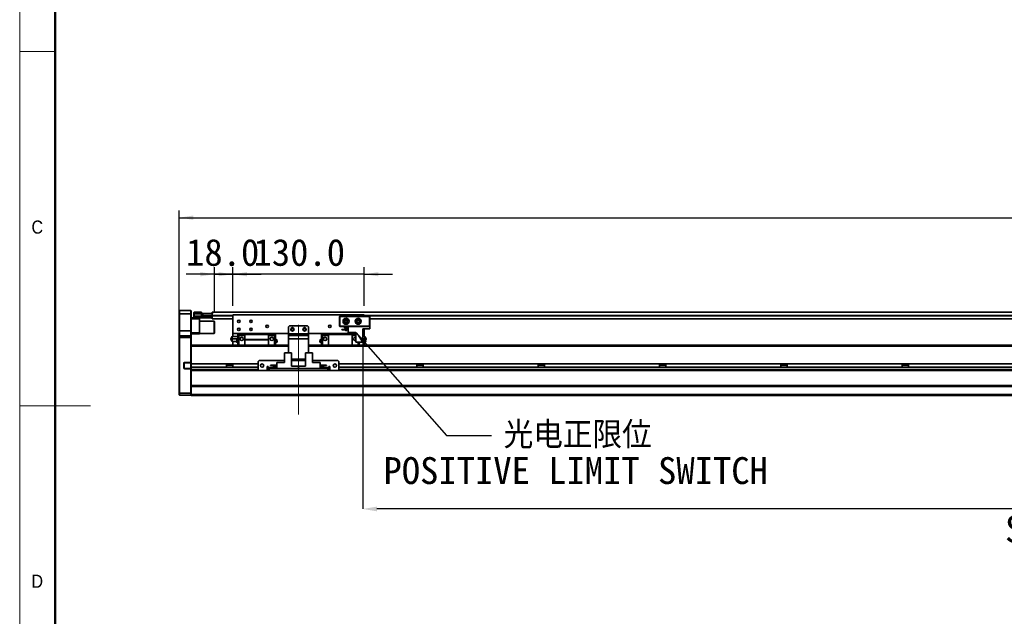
# Model space of a CAD drawing. Header units: millimetres. Extents: x 35 to 2905, y 35 to 2044.
# Tile 2 of 11: x 35 to 1008, y 831 to 1421. Entities that reach past the tile are written whole.
import ezdxf

# ---------------------------------------------------------------- set-up
doc = ezdxf.new("R2010")
doc.units = ezdxf.units.MM
doc.header["$LTSCALE"] = 7
doc.header["$PDSIZE"] = -1
doc.linetypes.add('CENTERX2', pattern=[20.32, 12.7, -2.54, 2.54, -2.54])
doc.layers.add('黑色实线', color=7, linetype='Continuous')
doc.styles.add('SLDTEXTSTYLE1', font='Gothic.ttf', dxfattribs={"width": 0.913})
doc.styles.add('SLDTEXTSTYLE8', font='txt')
doc.styles.add('SLDTEXTSTYLE9', font='txt', dxfattribs={"bigfont": 'bigfont'})
doc.dimstyles.new('SLDDIMSTYLE0', dxfattribs={"dimtxt": 26.6, "dimasz": 14, "dimexe": 0, "dimexo": 0.0625, "dimgap": 6.65, "dimtad": 2, "dimdec": 1, "dimrnd": 1e-09, "dimzin": 4, "dimdsep": 46, "dimtxsty": 'SLDTEXTSTYLE8', "dimsah": 1, "dimcen": 0.09, "dimadec": 0, "dimazin": 1, "dimtfac": 1, "dimtdec": 1, "dimtmove": 0, "dimatfit": 0, "dimfxl": 0, "dimfrac": 2, "dimtolj": 1, "dimtzin": 12, "dimarcsym": 0})
doc.dimstyles.new('SLDDIMSTYLE2', dxfattribs={"dimtxt": 0.18, "dimasz": 14, "dimexe": 0, "dimexo": 0.0625, "dimgap": 0, "dimtad": 0, "dimtih": 1, "dimtoh": 1, "dimdec": 0, "dimrnd": 1e-09, "dimzin": 0, "dimdsep": 46, "dimtxsty": 'Standard', "dimsah": 1, "dimcen": 0.09, "dimadec": 0, "dimazin": 0, "dimtfac": 14, "dimtdec": 0, "dimtofl": 0, "dimtmove": 0, "dimatfit": 3, "dimfxl": 0, "dimfrac": 2, "dimtolj": 1, "dimtzin": 0, "dimarcsym": 0})
doc.dimstyles.new('SLDDIMSTYLE5', dxfattribs={"dimtxt": 26.6, "dimasz": 14, "dimexe": 0, "dimexo": 0.0625, "dimgap": 6.65, "dimtad": 2, "dimdec": 1, "dimrnd": 1e-09, "dimzin": 4, "dimdsep": 46, "dimtxsty": 'SLDTEXTSTYLE8', "dimsah": 1, "dimcen": 0.09, "dimadec": 0, "dimazin": 1, "dimtfac": 1, "dimtdec": 1, "dimtofl": 0, "dimtmove": 0, "dimatfit": 3, "dimfxl": 0, "dimfrac": 2, "dimtolj": 1, "dimtzin": 12, "dimarcsym": 0})

# ---------------------------------------------------------------- blocks, each defined once
blk = doc.blocks.new('_D_19')
at = {"layer": '黑色实线'}
for p, q in [((192.63, 1115.83), (192.63, 1232.34)), ((2108.63, 1115.83), (2108.63, 1232.34)), ((192.63, 1225.34), (2108.63, 1225.34))]:
    blk.add_line(p, q, dxfattribs=at)
for points in [[(192.63, 1225.34), (206.63, 1223.24), (206.63, 1227.44)], [(2108.63, 1225.34), (2094.63, 1227.44), (2094.63, 1223.24)]]:
    blk.add_solid(points, dxfattribs=at)
at = {"layer": '黑色实线', "insert": (1096.44, 1260.24), "char_height": 26.6, "attachment_point": 1, "style": 'SLDTEXTSTYLE8'}
blk.add_mtext('1916.0', dxfattribs=at)
blk = doc.blocks.new('_D_20')
at = {"layer": '黑色实线'}
for p, q in [((245.63, 1169.45), (217.63, 1169.45)), ((245.63, 1138.33), (245.63, 1176.45)), ((375.63, 1169.45), (245.63, 1169.45)), ((375.63, 1138.33), (375.63, 1176.45)), ((375.63, 1169.45), (403.63, 1169.45))]:
    blk.add_line(p, q, dxfattribs=at)
for points in [[(245.63, 1169.45), (231.63, 1171.55), (231.63, 1167.35)], [(375.63, 1169.45), (389.63, 1167.35), (389.63, 1171.55)]]:
    blk.add_solid(points, dxfattribs=at)
at = {"layer": '黑色实线', "insert": (266.18, 1204.35), "char_height": 26.6, "attachment_point": 1, "style": 'SLDTEXTSTYLE8'}
blk.add_mtext('130.0', dxfattribs=at)
blk = doc.blocks.new('_D_22')
at = {"layer": '黑色实线'}
for p, q in [((227.63, 1169.45), (199.63, 1169.45)), ((227.63, 1131.53), (227.63, 1176.45)), ((227.63, 1169.45), (245.63, 1169.45)), ((245.63, 1138.33), (245.63, 1176.45)), ((245.63, 1169.45), (273.63, 1169.45))]:
    blk.add_line(p, q, dxfattribs=at)
for points in [[(227.63, 1169.45), (213.63, 1171.55), (213.63, 1167.35)], [(245.63, 1169.45), (259.63, 1167.35), (259.63, 1171.55)]]:
    blk.add_solid(points, dxfattribs=at)
at = {"layer": '黑色实线', "insert": (199.49, 1204.35), "char_height": 26.6, "attachment_point": 1, "style": 'SLDTEXTSTYLE8'}
blk.add_mtext('18.0', dxfattribs=at)
blk = doc.blocks.new('_D_24')
at = {"layer": 'Defpoints', "color": 0}
for p in [(374.13, 1102.44), (1894.13, 1098.94), (374.13, 937.44)]:
    blk.add_point(p, dxfattribs=at)
at = {"layer": '黑色实线', "color": 0, "lineweight": -2}
for p, q in [((374.13, 1102.38), (374.13, 937.44)), ((1894.13, 1098.88), (1894.13, 937.44)), ((1880.13, 937.44), (388.13, 937.44))]:
    blk.add_line(p, q, dxfattribs=at)
at = {"layer": '黑色实线', "color": 0}
for points in [[(388.13, 939.78), (388.13, 935.11), (374.13, 937.44)], [(1880.13, 939.78), (1880.13, 935.11), (1894.13, 937.44)]]:
    blk.add_solid(points, dxfattribs=at)
at = {"layer": '黑色实线', "color": 0, "insert": (1144.87, 930.79), "char_height": 26.6, "attachment_point": 2, "style": 'SLDTEXTSTYLE8'}
blk.add_mtext('\\A1;Stroke T=1520.0', dxfattribs=at)
blk = doc.blocks.new('SW_NOTE_9')
at = {"layer": '黑色实线', "color": 0, "char_height": 26.6, "attachment_point": 2}
for s, insert, style in [('光电正限位', (85.08, 13.86), 'SLDTEXTSTYLE9'), ('POSITIVE LIMIT SWITCH', (83.1, -21.31), 'SLDTEXTSTYLE8')]:
    blk.add_mtext(s, dxfattribs=dict(at, insert=insert, style=style))

msp = doc.modelspace()

# ---------------------------------------------------------------- linework, layer by layer
at = {"color": 7, "linetype": 'Continuous', "lineweight": 18}
for p, q in [((35, 2044), (35, 35)), ((70, 2009), (70, 70)), ((35, 1389.5), (70, 1389.5)), ((35, 1039.5), (105, 1039.5))]:
    msp.add_line(p, q, dxfattribs=at)
at = {"color": 7, "linetype": 'Continuous', "lineweight": 50}
msp.add_line((70, 2009), (70, 70), dxfattribs=at)
at = {"color": 7, "linetype": 'Continuous', "lineweight": 35}
for p, q in [((192.9268822, 1133.442451), (192.626892, 1133.1424459)), ((192.626892, 1130.4424449), (192.626892, 1133.1424459)), ((192.9268822, 1130.4424449), (192.626892, 1130.4424449)), ((192.626892, 1113.4424477), (192.626892, 1130.4424449)), ((192.9268822, 1133.442451), (192.9268822, 1130.4424449)), ((192.9268822, 1133.442451), (204.3268815, 1133.442451)), ((192.9268822, 1130.4424449), (192.9268822, 1113.4424477)), ((204.3268815, 1130.4424449), (192.9268822, 1130.4424449)), ((204.3268815, 1130.4424449), (204.3268815, 1133.442451)), ((204.3268815, 1133.442451), (204.6268865, 1133.1424459)), ((204.3268815, 1130.4424449), (204.6268865, 1130.4424449)), ((204.3268815, 1113.4424477), (204.3268815, 1130.4424449)), ((204.6268865, 1133.1424459), (204.6268865, 1130.4424449)), ((204.6268865, 1130.4424449), (204.6268865, 1113.4424477)), ((207.1268841, 1131.6424503), (207.4268743, 1131.9424479)), ((207.1268841, 1130.4424449), (207.1268841, 1131.6424503)), ((207.1268841, 1130.4424449), (207.4268743, 1130.4424449)), ((207.1268841, 1127.9424473), (207.1268841, 1130.4424449)), ((207.4268743, 1131.9424479), (207.4268743, 1130.4424449)), ((207.4268743, 1131.9424479), (214.626877, 1131.9424479)), ((214.626877, 1130.4424449), (207.4268743, 1130.4424449)), ((207.4268743, 1130.4424449), (207.4268743, 1127.9424473)), ((214.626877, 1131.9424479), (214.626877, 1130.4424449)), ((214.626877, 1128.1424507), (214.626877, 1130.4424449)), ((215.6268939, 1128.6424442), (215.6268939, 1130.6424483)), ((215.6268939, 1130.6424483), (216.1268875, 1130.6424483)), ((216.1268875, 1130.6424483), (216.1268875, 1128.6424442)), ((216.1268875, 1130.6424483), (225.1268908, 1130.6424483)), ((2076.1269018, 1131.7924454), (225.1268908, 1131.7924454)), ((225.1268908, 1131.7924454), (225.1268908, 1130.6424483)), ((225.1268908, 1128.6424442), (225.1268908, 1130.6424483)), ((225.1268908, 1130.6424483), (225.6268844, 1130.6424483)), ((225.6268844, 1130.6424483), (225.6268844, 1130.4507597)), ((375.6268903, 1129.4424503), (245.6268951, 1129.4424503)), ((245.6268951, 1129.4424503), (245.6268951, 1110.9424463)), ((375.6268903, 1129.4424503), (375.6268903, 1127.9424473)), ((204.6268865, 1126.4424442), (207.4268743, 1126.4424442)), ((212.6268729, 1125.4424497), (204.6268865, 1125.4424497)), ((207.1268841, 1126.7424493), (207.1268841, 1127.9424473)), ((207.4268743, 1127.9424473), (207.1268841, 1127.9424473)), ((207.4268743, 1126.4424442), (207.1268841, 1126.7424493)), ((207.4268743, 1127.9424473), (224.8269006, 1127.9424473)), ((207.4268743, 1127.9424473), (207.4268743, 1126.4424442)), ((224.8269006, 1126.4424442), (207.4268743, 1126.4424442)), ((212.6268729, 1126.4424442), (212.6268729, 1125.4424497)), ((212.6268729, 1125.4424497), (212.6268729, 1111.4424474)), ((227.3268983, 1122.9424483), (212.6268729, 1122.9424483)), ((214.626877, 1128.4424483), (224.8269006, 1128.4424483)), ((224.8269006, 1128.1424507), (214.626877, 1128.1424507)), ((215.1269004, 1128.4424483), (215.1269004, 1128.6424442)), ((215.1269004, 1128.6424442), (215.6268939, 1128.6424442)), ((216.1268875, 1128.6424442), (215.6268939, 1128.6424442)), ((216.1268875, 1128.6424442), (225.1268908, 1128.6424442)), ((224.8269006, 1128.4424483), (225.1268908, 1128.1424507)), ((224.8269006, 1128.4424483), (224.8269006, 1128.1424507)), ((224.8269006, 1128.4424483), (225.1268908, 1128.4424483)), ((224.8269006, 1127.9424473), (224.8269006, 1128.1424507)), ((224.8269006, 1128.1424507), (225.1268908, 1128.1424507)), ((224.8269006, 1126.4424442), (224.8269006, 1127.9424473)), ((224.8269006, 1127.9424473), (225.1268908, 1127.9424473)), ((224.8269006, 1126.4424442), (225.1268908, 1126.7424493)), ((225.1268908, 1128.7924468), (225.1268908, 1128.2924457)), ((225.1268908, 1128.2924457), (225.1268908, 1125.2924471)), ((245.6268951, 1125.2924471), (225.1268908, 1125.2924471)), ((227.6268884, 1122.642447), (227.3268983, 1122.9424483)), ((227.3268983, 1110.9424463), (227.3268983, 1122.9424483)), ((227.6268884, 1122.642447), (227.6268884, 1111.2424477)), ((351.1268779, 1127.6424496), (351.4268979, 1127.9424473)), ((351.1268779, 1118.242447), (351.1268779, 1127.6424496)), ((351.4268979, 1127.5181814), (351.1268779, 1127.6424496)), ((351.4268979, 1127.9424473), (351.5511438, 1127.6424496)), ((351.4268979, 1127.9424473), (380.826889, 1127.9424473)), ((351.5511438, 1127.6424496), (351.4268979, 1127.5181814)), ((351.4268979, 1127.5181814), (351.4268979, 1118.3667115)), ((380.7026133, 1127.6424496), (351.5511438, 1127.6424496)), ((380.826889, 1127.9424473), (380.7026133, 1127.6424496)), ((380.826889, 1127.5181814), (380.7026133, 1127.6424496)), ((380.826889, 1127.9424473), (381.1268791, 1127.6424496)), ((381.1268791, 1127.6424496), (380.826889, 1127.5181814)), ((380.826889, 1118.3667115), (380.826889, 1127.5181814)), ((381.1268791, 1127.6424496), (381.1268791, 1118.242447)), ((1922.1268579, 1125.2924471), (381.1268791, 1125.2924471)), ((192.9268822, 1113.4424477), (192.626892, 1113.4424477)), ((192.626892, 1108.1424474), (192.626892, 1113.4424477)), ((192.9268822, 1113.4424477), (192.9268822, 1108.4424487)), ((204.3268815, 1113.4424477), (192.9268822, 1113.4424477)), ((204.3268815, 1108.4424487), (204.3268815, 1113.4424477)), ((204.6268865, 1113.4424477), (204.3268815, 1113.4424477)), ((204.6268865, 1113.4424477), (204.6268865, 1108.1424474)), ((204.6268865, 1111.4424474), (212.6268729, 1111.4424474)), ((212.6268729, 1110.4424491), (204.6268865, 1110.4424491)), ((212.6268729, 1111.4424474), (212.6268729, 1110.4424491)), ((212.6268729, 1110.9424463), (227.3268983, 1110.9424463)), ((227.3268983, 1110.9424463), (227.6268884, 1111.2424477)), ((300.6268725, 1110.9424463), (245.6268951, 1110.9424463)), ((245.6268951, 1110.9424463), (245.6268951, 1107.9424477)), ((250.7768854, 1109.8424464), (251.7768726, 1109.8424464)), ((250.7768854, 1108.942446), (250.7768854, 1109.8424464)), ((251.7768726, 1108.942446), (251.7768726, 1109.942448)), ((257.6268896, 1109.942448), (251.7768726, 1109.942448)), ((257.6268896, 1109.942448), (257.6268896, 1110.9424463)), ((257.6268896, 1109.942448), (281.1268851, 1109.942448)), ((257.6268896, 1104.9424491), (257.6268896, 1109.942448)), ((281.1268851, 1109.942448), (281.1268851, 1110.9424463)), ((281.1268851, 1109.942448), (281.1268851, 1104.9424491)), ((281.1268851, 1109.942448), (286.9768724, 1109.942448)), ((286.9768724, 1108.942446), (286.9768724, 1109.942448)), ((287.9768893, 1109.8424464), (286.9768724, 1109.8424464)), ((287.9768893, 1109.8424464), (287.9768893, 1108.942446)), ((301.6268894, 1118.4424466), (300.6268725, 1117.4424483)), ((300.6268725, 1117.4424483), (300.6268725, 1110.4424491)), ((300.6268725, 1110.4424491), (320.6268832, 1110.4424491)), ((300.6268725, 1108.942446), (300.6268725, 1110.4424491)), ((319.6268961, 1118.4424466), (301.6268894, 1118.4424466)), ((320.6268832, 1117.4424483), (319.6268961, 1118.4424466)), ((320.6268832, 1117.4424483), (320.6268832, 1110.4424491)), ((367.1768889, 1110.9424463), (320.6268832, 1110.9424463)), ((320.6268832, 1110.4424491), (320.6268832, 1108.942446)), ((333.2768962, 1109.8424464), (334.2768833, 1109.8424464)), ((333.2768962, 1108.942446), (333.2768962, 1109.8424464)), ((334.2768833, 1109.942448), (340.1269004, 1109.942448)), ((334.2768833, 1109.942448), (334.2768833, 1108.942446)), ((340.1269004, 1110.9424463), (340.1269004, 1109.942448)), ((340.1269004, 1109.942448), (363.6268958, 1109.942448)), ((340.1269004, 1099.3824533), (340.1269004, 1109.942448)), ((351.4268979, 1118.3667115), (351.1268779, 1118.242447)), ((351.4268979, 1117.9424494), (351.1268779, 1118.242447)), ((351.4268979, 1118.3667115), (351.5511438, 1118.242447)), ((351.5511438, 1118.242447), (351.4268979, 1117.9424494)), ((359.6268877, 1117.9424494), (351.4268979, 1117.9424494)), ((351.5511438, 1118.242447), (380.7026133, 1118.242447)), ((353.4268722, 1114.6924465), (359.6268877, 1114.6924465)), ((353.4268722, 1114.3924489), (353.4268722, 1114.6924465)), ((353.4268722, 1114.3924489), (359.6268877, 1114.3924489)), ((355.826883, 1117.3424467), (359.6268877, 1117.3424467)), ((355.826883, 1116.6424497), (355.826883, 1117.3424467)), ((355.826883, 1116.6424497), (359.6268877, 1116.6424497)), ((358.8516399, 1114.6924465), (358.8768825, 1114.942447)), ((359.6268877, 1111.7424487), (359.6268877, 1117.9424494)), ((359.6268877, 1117.9424494), (381.1268791, 1117.9424494)), ((359.6268877, 1111.7424487), (367.1768889, 1111.7424487)), ((363.6268958, 1110.9424463), (363.6268958, 1109.942448)), ((363.6268958, 1109.942448), (363.6268958, 1099.3824533)), ((367.1768889, 1109.942448), (363.6268958, 1109.942448)), ((367.1768889, 1102.4424477), (367.1768889, 1111.7424487)), ((374.1268799, 1102.4424477), (374.1268799, 1115.3424463)), ((381.1268791, 1115.3424463), (374.1268799, 1115.3424463)), ((375.6268903, 1110.9424463), (374.1268799, 1110.9424463)), ((375.6268903, 1115.3424463), (375.6268903, 1110.9424463)), ((375.6268903, 1110.9424463), (375.6268903, 1107.9424477)), ((380.7026133, 1118.242447), (380.826889, 1118.3667115)), ((380.7026133, 1118.242447), (380.826889, 1117.9424494)), ((381.1268791, 1118.242447), (380.826889, 1118.3667115)), ((381.1268791, 1118.242447), (380.826889, 1117.9424494)), ((381.1268791, 1115.3424463), (381.1268791, 1117.9424494)), ((192.9268822, 1108.4424487), (192.626892, 1108.1424474)), ((192.626892, 1106.9424494), (192.626892, 1108.1424474)), ((192.626892, 1052.0667124), (192.626892, 1106.9424494)), ((192.9268822, 1106.9424494), (192.626892, 1106.9424494)), ((192.9268822, 1108.4424487), (192.9268822, 1106.9424494)), ((192.9268822, 1108.4424487), (204.3268815, 1108.4424487)), ((192.9268822, 1106.9424494), (192.9268822, 1051.9424479)), ((204.3268815, 1106.9424494), (192.9268822, 1106.9424494)), ((204.3268815, 1106.9424494), (204.3268815, 1108.4424487)), ((204.6268865, 1108.1424474), (204.3268815, 1108.4424487)), ((204.3268815, 1082.2924475), (204.3268815, 1106.9424494)), ((204.6268865, 1106.9424494), (204.3268815, 1106.9424494)), ((204.6268865, 1108.1424474), (204.6268865, 1106.9424494)), ((204.6268865, 1106.9424494), (204.6268865, 1099.0965969)), ((245.6268951, 1102.9424488), (245.6268951, 1099.4424491)), ((250.7768854, 1107.9424477), (245.6338391, 1107.9424477)), ((250.7768854, 1105.4424464), (245.6338391, 1105.4424464)), ((249.3438706, 1102.9424488), (245.6338391, 1102.9424488)), ((250.7768854, 1108.942446), (251.7768726, 1108.942446)), ((250.7768854, 1099.3824533), (250.7768854, 1108.942446)), ((251.7768726, 1108.942446), (257.6268896, 1108.942446)), ((251.7768726, 1099.3824533), (251.7768726, 1108.942446)), ((281.1268851, 1104.9424491), (257.6268896, 1104.9424491)), ((257.6268896, 1104.6424477), (257.6268896, 1104.9424491)), ((257.6268896, 1104.6424477), (281.1268851, 1104.6424477)), ((257.6268896, 1099.3824533), (257.6268896, 1104.6424477)), ((286.9768724, 1108.942446), (281.1268851, 1108.942446)), ((281.1268851, 1104.6424477), (281.1268851, 1104.9424491)), ((281.1268851, 1104.6424477), (281.1268851, 1099.3824533)), ((286.9768724, 1099.3824533), (286.9768724, 1108.942446)), ((287.9768893, 1108.942446), (286.9768724, 1108.942446)), ((287.9768893, 1108.942446), (287.9768893, 1099.3824533)), ((300.6268725, 1105.4424464), (300.6268725, 1108.942446)), ((300.6268725, 1108.942446), (320.6268832, 1108.942446)), ((320.6268832, 1105.4424464), (300.6268725, 1105.4424464)), ((300.6268725, 1105.4424464), (300.6268725, 1091.6393406)), ((320.6268832, 1108.942446), (320.6268832, 1105.4424464)), ((320.6268832, 1105.4424464), (320.6268832, 1091.6393406)), ((333.2768962, 1099.3824533), (333.2768962, 1108.942446)), ((333.2768962, 1108.942446), (334.2768833, 1108.942446)), ((334.2768833, 1108.942446), (334.2768833, 1099.3824533)), ((340.1269004, 1108.942446), (334.2768833, 1108.942446)), ((363.6268958, 1108.942446), (367.1768889, 1108.942446)), ((374.1268799, 1102.4424477), (367.1768889, 1102.4424477)), ((369.4768831, 1102.4424477), (369.4768831, 1099.3824533)), ((370.4769, 1102.4424477), (370.4769, 1099.3824533)), ((374.1268799, 1107.9424477), (375.6199166, 1107.9424477)), ((374.1268799, 1105.4424464), (375.6199166, 1105.4424464)), ((375.6199166, 1102.9424488), (374.1268799, 1102.9424488)), ((375.6268903, 1102.9424488), (375.6268903, 1099.4424491)), ((377.3672566, 1105.1961451), (377.3672566, 1105.6922643)), ((300.6268725, 1099.3824533), (204.6268865, 1099.3824533)), ((204.6268865, 1099.0965969), (204.6268865, 1098.3824513)), ((204.6268865, 1080.8393403), (204.6268865, 1098.3824513)), ((210.6268987, 1099.4424491), (250.7768854, 1099.4424491)), ((210.6268987, 1099.4424491), (210.6268987, 1099.3824533)), ((287.9768893, 1099.4424491), (300.6268725, 1099.4424491)), ((296.6768727, 1091.6393406), (296.6768727, 1082.3393415)), ((296.6768727, 1091.6393406), (303.6268934, 1091.6393406)), ((303.6268934, 1091.6393406), (303.6268934, 1078.7393401)), ((317.626892, 1091.6393406), (317.626892, 1078.7393401)), ((317.626892, 1091.6393406), (324.576883, 1091.6393406)), ((320.6268832, 1099.4424491), (333.2768962, 1099.4424491)), ((1894.1268608, 1099.3824533), (320.6268832, 1099.3824533)), ((324.576883, 1091.6393406), (324.576883, 1082.3393415)), ((370.4769, 1099.4424491), (1894.1268608, 1099.4424491)), ((197.3268822, 1081.492447), (197.3268822, 1076.7924475)), ((197.3268822, 1081.492447), (197.6268872, 1081.492447)), ((197.6268872, 1076.7924475), (197.6268872, 1081.492447)), ((204.3268815, 1082.2924475), (198.1268808, 1082.2924475)), ((198.1268808, 1082.2924475), (198.1268808, 1081.992448)), ((198.1268808, 1081.992448), (204.2026207, 1081.992448)), ((204.3268815, 1082.2924475), (204.2026207, 1081.992448)), ((204.2026207, 1081.992448), (204.3268815, 1081.992448)), ((204.6268865, 1082.2924475), (204.3268815, 1082.2924475)), ((204.3268815, 1081.992448), (204.6268865, 1082.2924475)), ((204.3268815, 1081.992448), (204.3268815, 1076.2924475)), ((270.6269011, 1080.8393403), (204.6268865, 1080.8393403)), ((204.6268865, 1077.4393405), (204.6268865, 1080.8393403)), ((239.4573077, 1080.8393403), (239.4573077, 1077.4393405)), ((245.7964703, 1077.4393405), (245.7964703, 1080.8393403)), ((271.6268882, 1084.1393403), (270.6269011, 1083.1393401)), ((270.6269011, 1083.1393401), (270.6269011, 1075.1393407)), ((296.6768727, 1084.1393403), (271.6268882, 1084.1393403)), ((289.1269013, 1076.1393408), (289.1269013, 1082.3393415)), ((289.1269013, 1082.3393415), (296.6768727, 1082.3393415)), ((317.626892, 1085.4424487), (303.6268934, 1085.4424487)), ((317.626892, 1084.1393403), (303.6268934, 1084.1393403)), ((349.6268973, 1084.1393403), (324.576883, 1084.1393403)), ((332.1268841, 1082.3393415), (324.576883, 1082.3393415)), ((332.1268841, 1082.3393415), (332.1268841, 1076.1393408)), ((350.6268844, 1083.1393401), (349.6268973, 1084.1393403)), ((350.6268844, 1075.1393407), (350.6268844, 1083.1393401)), ((1950.626938, 1080.8393403), (350.6268844, 1080.8393403)), ((427.4573013, 1080.8393403), (427.4573013, 1077.4393405)), ((433.7964639, 1077.4393405), (433.7964639, 1080.8393403)), ((547.4573061, 1080.8393403), (547.4573061, 1077.4393405)), ((553.7964389, 1077.4393405), (553.7964389, 1080.8393403)), ((667.4573108, 1080.8393403), (667.4573108, 1077.4393405)), ((673.7964436, 1077.4393405), (673.7964436, 1080.8393403)), ((787.4573156, 1080.8393403), (787.4573156, 1077.4393405)), ((793.7964484, 1077.4393405), (793.7964484, 1080.8393403)), ((907.4573204, 1080.8393403), (907.4573204, 1077.4393405)), ((913.7964532, 1077.4393405), (913.7964532, 1080.8393403)), ((197.3268822, 1076.7924475), (197.6268872, 1076.7924475)), ((198.1268808, 1075.992448), (198.1268808, 1076.2924475)), ((204.2026207, 1076.2924475), (198.1268808, 1076.2924475)), ((198.1268808, 1075.992448), (204.3268815, 1075.992448)), ((204.2026207, 1076.2924475), (204.3268815, 1075.992448)), ((204.3268815, 1076.2924475), (204.2026207, 1076.2924475)), ((204.3268815, 1076.2924475), (204.6268865, 1075.992448)), ((204.3268815, 1051.9424479), (204.3268815, 1075.992448)), ((204.3268815, 1075.992448), (204.6268865, 1075.992448)), ((270.6269011, 1077.4393405), (204.6268865, 1077.4393405)), ((204.6268865, 1075.3824475), (204.6268865, 1077.4393405)), ((204.6268865, 1075.3824475), (204.6268865, 1074.6683047)), ((204.6268865, 1074.6683047), (204.6268865, 1059.0965908)), ((271.3837907, 1074.3824483), (204.6268865, 1074.3824483)), ((245.7964703, 1079.439799), (239.4573077, 1079.439799)), ((270.6269011, 1075.1393407), (271.6268882, 1074.1393405)), ((271.6268882, 1074.1393405), (279.6268746, 1074.1393405)), ((280.6268915, 1078.1393412), (279.6268746, 1078.1393412)), ((279.6268746, 1078.1393412), (279.6268746, 1074.1393405)), ((280.6268915, 1077.4393405), (279.6268746, 1077.4393405)), ((280.6268915, 1074.3824483), (279.6268746, 1074.3824483)), ((280.6268915, 1077.139341), (280.6268915, 1078.1393412)), ((280.6268915, 1077.139341), (280.6268915, 1076.1393408)), ((280.6268915, 1074.1393405), (280.6268915, 1076.1393408)), ((280.6268915, 1076.1393408), (281.6268787, 1076.1393408)), ((281.6268787, 1074.1393405), (280.6268915, 1074.1393405)), ((281.6268787, 1076.1393408), (281.6268787, 1074.1393405)), ((339.626877, 1076.1393408), (281.6268787, 1076.1393408)), ((339.626877, 1074.1393405), (281.6268787, 1074.1393405)), ((282.9268858, 1079.38934), (282.9268858, 1079.6893413)), ((282.9268858, 1079.6893413), (289.1269013, 1079.6893413)), ((282.9268858, 1079.38934), (289.1269013, 1079.38934)), ((285.3268966, 1076.7393407), (285.3268966, 1077.4393405)), ((285.3268966, 1077.4393405), (289.1269013, 1077.4393405)), ((285.3268966, 1076.7393407), (289.1269013, 1076.7393407)), ((289.1269013, 1076.1393408), (310.6268927, 1076.1393408)), ((310.6268927, 1078.7393401), (303.6268934, 1078.7393401)), ((310.6268927, 1076.1393408), (310.6268927, 1078.7393401)), ((310.6268927, 1078.7393401), (317.626892, 1078.7393401)), ((332.1268841, 1076.1393408), (310.6268927, 1076.1393408)), ((338.3268997, 1079.6893413), (332.1268841, 1079.6893413)), ((338.3268997, 1079.38934), (332.1268841, 1079.38934)), ((335.9268889, 1077.4393405), (332.1268841, 1077.4393405)), ((335.9268889, 1076.7393407), (332.1268841, 1076.7393407)), ((335.9268889, 1077.4393405), (335.9268889, 1076.7393407)), ((338.3268997, 1079.6893413), (338.3268997, 1079.38934)), ((339.626877, 1074.1393405), (339.626877, 1076.1393408)), ((339.626877, 1076.1393408), (340.6268939, 1076.1393408)), ((340.6268939, 1074.1393405), (339.626877, 1074.1393405)), ((341.626881, 1078.1393412), (340.6268939, 1078.1393412)), ((340.6268939, 1078.1393412), (340.6268939, 1077.139341)), ((341.626881, 1077.4393405), (340.6268939, 1077.4393405)), ((340.6268939, 1076.1393408), (340.6268939, 1077.139341)), ((340.6268939, 1076.1393408), (340.6268939, 1074.1393405)), ((341.626881, 1074.3824483), (340.6268939, 1074.3824483)), ((341.626881, 1074.1393405), (341.626881, 1078.1393412)), ((341.626881, 1074.1393405), (349.6268973, 1074.1393405)), ((349.6268973, 1074.1393405), (350.6268844, 1075.1393407)), ((1951.3837978, 1074.3824483), (349.8699948, 1074.3824483)), ((1950.626938, 1077.4393405), (350.6268844, 1077.4393405)), ((433.7964639, 1079.439799), (427.4573013, 1079.439799)), ((553.7964389, 1079.439799), (547.4573061, 1079.439799)), ((673.7964436, 1079.439799), (667.4573108, 1079.439799)), ((793.7964484, 1079.439799), (787.4573156, 1079.439799)), ((913.7964532, 1079.439799), (907.4573204, 1079.439799)), ((192.626892, 1052.0667124), (192.9268822, 1051.9424479)), ((192.626892, 1050.2424479), (192.626892, 1052.0667124)), ((192.9268822, 1051.9424479), (204.3268815, 1051.9424479)), ((192.9268822, 1051.9424479), (192.9268822, 1049.9424475)), ((204.6268865, 1052.0667124), (204.3268815, 1051.9424479)), ((204.3268815, 1049.9424475), (204.3268815, 1051.9424479)), ((2096.6268465, 1059.3824479), (204.6268865, 1059.3824479)), ((204.6268865, 1059.0965908), (204.6268865, 1058.3824478)), ((2096.6268465, 1058.3824478), (204.6268865, 1058.3824478)), ((204.6268865, 1050.4424476), (204.6268865, 1058.3824478)), ((192.626892, 1050.2424479), (192.9268822, 1049.9424475)), ((204.3268815, 1049.9424475), (192.9268822, 1049.9424475)), ((204.6268865, 1050.2424479), (204.3268815, 1049.9424475)), ((2096.6268465, 1050.4424476), (204.6268865, 1050.4424476)), ((204.6268865, 1049.4424474), (204.6268865, 1050.4424476)), ((2096.6268465, 1049.4424474), (204.6268865, 1049.4424474))]:
    msp.add_line(p, q, dxfattribs=at)
at = {"color": 8, "linetype": 'Continuous', "lineweight": 35}
for p, q in [((245.6268951, 1128.7924468), (225.1268908, 1128.7924468)), ((245.6268951, 1128.2924457), (225.1268908, 1128.2924457)), ((1925.6268427, 1128.7924468), (375.6268903, 1128.7924468)), ((1925.6268427, 1128.2924457), (375.6268903, 1128.2924457)), ((300.6268725, 1098.3824513), (204.6268865, 1098.3824513)), ((1894.686906, 1098.3824513), (320.6268832, 1098.3824513)), ((270.6269011, 1075.3824475), (204.6268865, 1075.3824475)), ((280.6268915, 1075.3824475), (279.6268746, 1075.3824475)), ((285.3268966, 1077.139341), (280.6268915, 1077.139341)), ((340.6268939, 1077.139341), (335.9268889, 1077.139341)), ((341.626881, 1075.3824475), (340.6268939, 1075.3824475)), ((1950.626938, 1075.3824475), (350.6268844, 1075.3824475))]:
    msp.add_line(p, q, dxfattribs=at)
at = {"color": 7, "linetype": 'Continuous', "lineweight": 35}
for centre, radius in [((251.6268865, 1122.9424479), 1.25), ((263.6268865, 1122.9424479), 1.25), ((357.6268865, 1122.9424479), 3), ((357.6268865, 1122.9424479), 1.7), ((357.6268865, 1122.9424479), 1.25), ((369.6268865, 1122.9424479), 3), ((369.6268865, 1122.9424479), 1.7), ((369.6268865, 1122.9424479), 1.25), ((251.6268865, 1114.9424479), 1.25), ((263.6268865, 1114.9424479), 1.25), ((279.6268865, 1117.9424479), 1.25), ((304.6268865, 1114.9424479), 1.7), ((304.6268865, 1114.9424479), 1.25), ((316.6268865, 1114.9424479), 1.7), ((316.6268865, 1114.9424479), 1.25), ((341.6268865, 1117.9424479), 1.25), ((254.4768865, 1105.4424479), 1.65), ((284.2768865, 1105.4424479), 1.65), ((336.9768865, 1105.4424479), 1.65), ((274.6268865, 1079.1393409), 1.7), ((346.6268865, 1079.1393409), 1.7)]:
    msp.add_circle(centre, radius, dxfattribs=at)
for centre, radius, start, end in [((357.6268865, 1114.9424479), 1.25, 0, 191.5369590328), ((357.6268865, 1114.9424479), 1.25, 206.1038811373, 333.8961188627), ((243.8768865, 1105.4424479), 0.25, 87.8246602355, 272.1465070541), ((247.1268865, 1105.4424479), 3.25, 184.3391230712, 230.6442225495), ((247.1268865, 1105.4424479), 3.25, 129.3947372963, 175.6165768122), ((251.1768865, 1103.4424479), 1.9, 102.1827014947, 257.7146881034), ((287.5768865, 1103.4424479), 1.9, 282.3018808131, 77.8162850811), ((333.6768865, 1103.4424479), 1.9, 102.1827014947, 257.7146881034), ((366.7768865, 1105.4424479), 1.65, 75.9703345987, 180), ((366.7768865, 1105.4424479), 1.65, 180, 284.0296654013), ((370.0768865, 1103.4424479), 1.9, 282.3018808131, 328.2431361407), ((374.1268865, 1105.4424479), 3.25, 309.3885433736, 355.6617036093), ((374.1268865, 1105.4424479), 3.25, 4.3789033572, 50.6111993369), ((377.3768865, 1105.4424479), 0.25, 267.7337980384, 0), ((377.3768865, 1105.4424479), 0.25, 0, 92.2010558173), ((198.1268865, 1081.4924479), 0.8, 90, 180), ((198.1268865, 1081.4924479), 0.5, 90, 180), ((198.1268865, 1076.7924479), 0.8, 180, 270), ((198.1268865, 1076.7924479), 0.5, 180, 270)]:
    msp.add_arc(centre, radius, start, end, dxfattribs=at)
for points, knots in [([(243.8864991, 1105.6922643), (243.8864991, 1105.6895018), (243.8864991, 1105.6839767), (243.8864991, 1105.6409044), (243.8864991, 1105.577529), (243.8864991, 1105.5115604), (243.8864991, 1105.4665776), (243.8864991, 1105.4424127), (243.8864991, 1105.4040973), (243.8864991, 1105.3417973), (243.8864991, 1105.2697814), (243.8864991, 1105.2187464), (243.8864991, 1105.1928359), (243.8864991, 1105.1953597), (243.8864991, 1105.1961451)], [0, 0, 0, 0, 0.107339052, 0.2146745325, 0.3220139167, 0.4293522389, 0.4824446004, 0.495671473, 0.5221484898, 0.6294892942, 0.7368288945, 0.844163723, 0.9515026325, 1, 1, 1, 1]), ([(245.6338391, 1105.4424464), (245.4880722, 1105.6016339), (245.196538, 1105.9200093), (245.0214455, 1106.5229506), (245.0737182, 1107.1327404), (245.3118154, 1107.61947), (245.5489505, 1107.8573077), (245.6338391, 1107.9424477)], [0, 0, 0, 0, 0.2194143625, 0.4388293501, 0.6582442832, 0.8776598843, 1, 1, 1, 1]), ([(245.6338391, 1102.9424488), (245.4880722, 1103.1016344), (245.1965375, 1103.4200067), (245.0214454, 1104.0229545), (245.0737194, 1104.6327383), (245.3118126, 1105.1194717), (245.5489504, 1105.3573077), (245.6338391, 1105.4424464)], [0, 0, 0, 0, 0.2194141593, 0.4388297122, 0.6582443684, 0.8776610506, 1, 1, 1, 1]), ([(245.6338391, 1107.9424477), (245.4913924, 1107.9424477), (245.2064982, 1107.9424477), (245.0353938, 1107.9424477), (245.0671072, 1107.9424477), (245.0740918, 1107.9424477)], [0, 0, 0, 0, 0.4381245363, 0.8762516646, 1, 1, 1, 1]), ([(245.0739428, 1102.9424488), (245.0766547, 1102.9424488), (245.0831301, 1102.9424488), (245.3142023, 1102.9424488), (245.5495801, 1102.9424488), (245.6338391, 1102.9424488)], [0, 0, 0, 0, 0.3163068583, 0.7552560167, 1, 1, 1, 1]), ([(375.6199166, 1107.9424477), (375.7656842, 1107.7832606), (376.0572192, 1107.4648865), (376.2323004, 1106.8619421), (376.1800752, 1106.2521555), (375.9419756, 1105.7654138), (375.7048162, 1105.5275855), (375.6199166, 1105.4424464)], [0, 0, 0, 0, 0.2194137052, 0.4388269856, 0.6582406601, 0.87765512, 1, 1, 1, 1]), ([(376.1797532, 1107.9424477), (376.1770333, 1107.9424477), (376.1705295, 1107.9424477), (375.9395813, 1107.9424477), (375.7041849, 1107.9424477), (375.6199166, 1107.9424477)], [0, 0, 0, 0, 0.3157722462, 0.7550571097, 1, 1, 1, 1]), ([(375.6199166, 1105.4424464), (375.7656844, 1105.2832604), (376.0572215, 1104.9648866), (376.2322997, 1104.3619437), (376.180074, 1103.7521564), (375.9419769, 1103.2654116), (375.7048163, 1103.0275864), (375.6199166, 1102.9424488)], [0, 0, 0, 0, 0.2194125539, 0.4388275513, 0.6582397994, 0.87765536, 1, 1, 1, 1]), ([(375.6199166, 1102.9424488), (375.7623702, 1102.9424488), (376.0472782, 1102.9424488), (376.218346, 1102.9424488), (376.1866545, 1102.9424488), (376.1796638, 1102.9424488)], [0, 0, 0, 0, 0.4380161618, 0.876034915, 1, 1, 1, 1])]:
    msp.add_open_spline(points, degree=3, knots=knots, dxfattribs=at)
at = {"layer": '黑色实线', "linetype": 'CENTERX2', "lineweight": 18}
msp.add_line((310.6268865, 1030.6893409), (310.6268865, 1127.5893409), dxfattribs=at)

# ---------------------------------------------------------------- block references
at = {"layer": '黑色实线', "color": 7}
msp.add_blockref('SW_NOTE_9', (501.5594216, 1009.9790986), dxfattribs=at)

# ---------------------------------------------------------------- texts
at = {"color": 7, "linetype": 'Continuous', "lineweight": 0, "char_height": 12.9645833, "attachment_point": 1, "style": 'SLDTEXTSTYLE1'}
for s, insert in [('C', (46.6666667, 1222.5241462)), ('D', (46.6666667, 872.5241462))]:
    msp.add_mtext(s, dxfattribs=dict(at, insert=insert))

# ---------------------------------------------------------------- dimensions: what is measured, and where the dimension line sits
at = {"layer": '黑色实线'}
for base, p1, p2, dimstyle, picture, middle in [((2108.6268865, 1225.3434697), (192.6268865, 1106.9424479), (2108.6268865, 1106.9424479), 'SLDDIMSTYLE5', '_D_19', (1148.4210955, 1225.3434697)), ((245.6268865, 1169.4461659), (227.6268865, 1122.6424479), (245.6268865, 1129.4424479), 'SLDDIMSTYLE0', '_D_22', (232.2595153, 1169.4461659)), ((245.6268865, 1169.4461659), (375.6268865, 1129.4424479), (245.6268865, 1129.4424479), 'SLDDIMSTYLE0', '_D_20', (308.5592452, 1169.4461659))]:
    dim = msp.add_linear_dim(base=base, p1=p1, p2=p2, dimstyle=dimstyle, dxfattribs=at)
    dim.commit()
    dim.dimension.update_dxf_attribs({"geometry": picture, "text_midpoint": middle, "dimtype": 160})
dim = msp.add_linear_dim(base=(374.1268865, 937.4424479), p1=(1894.1268865, 1098.9424479), p2=(374.1268865, 1102.4424479), text='Stroke T=<>', dimstyle='SLDDIMSTYLE5', dxfattribs=at)
dim.commit()
dim.dimension.update_dxf_attribs({"geometry": '_D_24', "text_midpoint": (1144.8733496, 937.4424479), "dimtype": 160})

# ---------------------------------------------------------------- leaders
at = {"layer": '黑色实线', "color": 7}
msp.add_leader([(367.1768865, 1111.7424479), (457.1094216, 1009.9790986), (501.5594216, 1009.9790986)], dimstyle='SLDDIMSTYLE2', dxfattribs=at)

doc.saveas('drawing.dxf')
